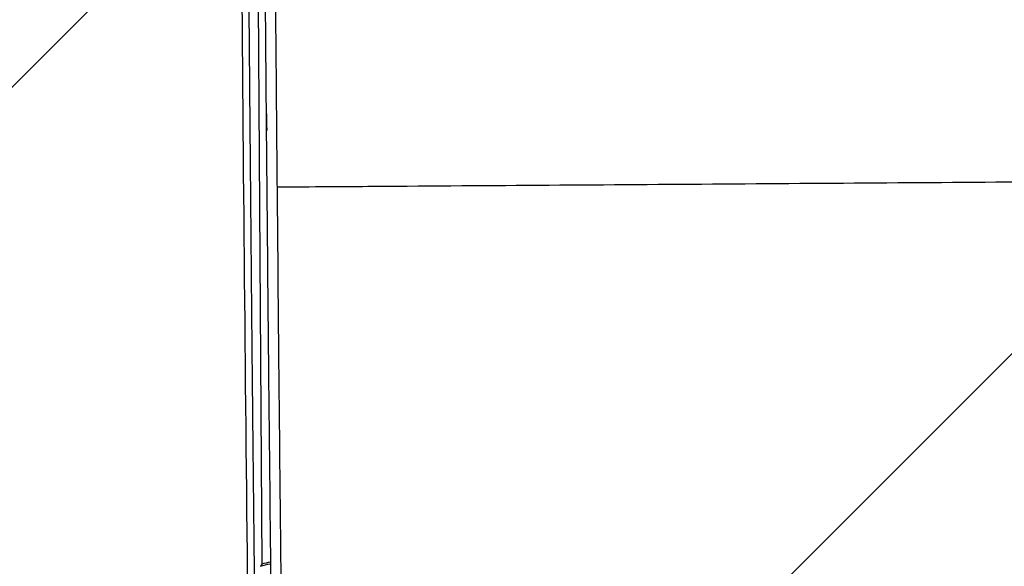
# Model space of a CAD drawing. Header units: metres. Extents: x 6438197 to 12957343, y 5629874 to 11322802.
# Tile 79 of 115: x 6447751 to 6447772, y 5641878 to 5641890. Entities that reach past the tile are written whole.
import ezdxf

# ---------------------------------------------------------------- set-up
doc = ezdxf.new("R2010")
doc.units = ezdxf.units.M
doc.header["$MEASUREMENT"] = 0
doc.layers.add('IE_lampy zewnętrzne', color=221, linetype='Continuous', lineweight=15)
doc.layers.add('WYPELNIENIA', color=204, linetype='Continuous', lineweight=5)

# ---------------------------------------------------------------- blocks, each defined once
blk = doc.blocks.new('zw$E108')
at = {"layer": 'IE_lampy zewnętrzne', "lineweight": 30}
for p, q in [((48.709, -14.19), (45.958, -19.38)), ((46.226, -17.339), (46.226, -17.339))]:
    blk.add_line(p, q, dxfattribs=at)
for points, degree, knots in [([(46.701, -17.591), (47.007, -17.01), (47.573, -15.936), (48.347, -14.464), (48.978, -13.262), (49.586, -12.099), (50.191, -10.942), (50.687, -9.989), (51.01, -9.369), (51.197, -9.008), (51.397, -8.621), (51.604, -8.218), (51.803, -7.824), (51.983, -7.46), (52.048, -7.313), (52.082, -7.238)], 3, [0, 0, 0, 0, 0.160894, 0.2971, 0.408285, 0.494757, 0.62074, 0.731377, 0.762651, 0.797082, 0.834655, 0.874532, 0.915423, 0.956905, 1, 1, 1, 1]), ([(52.39, -7.401), (52.347, -7.502), (52.264, -7.676), (52.055, -8.097), (51.932, -8.337), (51.559, -9.067), (51.293, -9.579), (50.495, -11.114), (49.952, -12.152), (48.318, -15.27), (47.217, -17.36), (46.113, -19.452)], 3, [0, 0, 0, 0, 0.0625, 0.0625, 0.125, 0.125, 0.25, 0.25, 0.5, 0.5, 1, 1, 1, 1]), ([(52.128, -7.373), (52.123, -7.384), (52.117, -7.399), (52.108, -7.42), (52.102, -7.433), (52.092, -7.456), (52.076, -7.49), (52.03, -7.588), (51.964, -7.727), (51.883, -7.888), (51.836, -7.983), (51.79, -8.074), (51.721, -8.21), (51.621, -8.408), (51.508, -8.628), (51.402, -8.833), (51.293, -9.046), (51.199, -9.227), (51.116, -9.388), (51.065, -9.485), (51.018, -9.576), (50.956, -9.697), (50.853, -9.895), (50.637, -10.309), (50.368, -10.827), (50.116, -11.309), (49.96, -11.609), (49.815, -11.885), (49.541, -12.409), (49.087, -13.277), (48.446, -14.497), (47.756, -15.81), (47.189, -16.888), (46.881, -17.471), (46.791, -17.643)], 3, [0, 0, 0, 0, 0.007766, 0.010719, 0.012756, 0.015365, 0.023725, 0.030268, 0.062613, 0.078237, 0.086023, 0.093851, 0.107706, 0.128751, 0.154075, 0.173288, 0.189029, 0.21616, 0.225782, 0.235446, 0.244013, 0.251795, 0.270072, 0.300749, 0.370087, 0.416874, 0.436932, 0.454759, 0.494837, 0.584506, 0.698601, 0.837093, 0.952134, 1, 1, 1, 1]), ([(46.05, -19.423), (46.902, -17.808), (47.694, -16.305), (48.537, -14.702), (49.326, -13.196), (49.545, -12.779), (49.732, -12.422), (49.945, -12.014), (50.136, -11.648), (50.346, -11.247), (50.538, -10.878), (50.745, -10.482), (50.937, -10.112), (51.046, -9.903), (51.135, -9.731), (51.24, -9.529), (51.332, -9.351), (51.434, -9.155), (51.525, -8.977), (51.624, -8.785), (51.714, -8.609), (51.744, -8.551), (51.765, -8.509), (51.789, -8.462), (51.81, -8.423), (51.831, -8.381), (51.852, -8.34), (51.873, -8.298), (51.898, -8.25), (51.947, -8.152), (51.986, -8.075), (52.027, -7.994), (52.066, -7.914), (52.107, -7.832), (52.142, -7.76), (52.178, -7.686), (52.208, -7.624), (52.237, -7.562), (52.26, -7.512), (52.283, -7.461), (52.298, -7.425)], 2, [0, 0, 0, 0.25, 0.25, 0.5, 0.5, 0.5625, 0.5625, 0.625, 0.625, 0.6875, 0.6875, 0.75, 0.75, 0.78125, 0.78125, 0.8125, 0.8125, 0.84375, 0.84375, 0.875, 0.875, 0.882812, 0.882812, 0.890625, 0.890625, 0.898438, 0.898438, 0.90625, 0.90625, 0.921875, 0.921875, 0.9375, 0.9375, 0.953125, 0.953125, 0.96875, 0.96875, 0.984375, 0.984375, 1, 1, 1]), ([(45.496, -16.952), (44.42, -16.382), (43.344, -15.812), (41.192, -14.672), (40.117, -14.102), (39.041, -13.532)], 3, [0, 0, 0, 0, 0.5, 0.5, 1, 1, 1, 1]), ([(45.767, -19.361), (45.794, -19.31), (45.851, -19.203), (45.938, -19.038), (46.032, -18.86), (46.131, -18.671), (46.237, -18.47), (46.35, -18.257), (46.468, -18.033), (46.549, -17.88), (46.59, -17.801)], 3, [0, 0, 0, 0, 0.098672, 0.204867, 0.318584, 0.439823, 0.568584, 0.704867, 0.848672, 1, 1, 1, 1]), ([(46.436, -18.316), (46.41, -18.366), (46.359, -18.463), (46.283, -18.606), (46.211, -18.743), (46.115, -18.925), (45.997, -19.147), (45.903, -19.327), (45.857, -19.414)], 3, [0, 0, 0, 0, 0.135511, 0.265744, 0.390699, 0.510376, 0.762549, 1, 1, 1, 1])]:
    blk.add_open_spline(points, degree=degree, knots=knots, dxfattribs=at)
for points, degree in [([(48.709, -14.19), (48.68, -14.183), (48.651, -14.175), (48.622, -14.166)], 3), ([(48.738, -14.176), (48.702, -14.169), (48.667, -14.16), (48.632, -14.148)], 3), ([(48.709, -14.19), (48.719, -14.186), (48.729, -14.181), (48.738, -14.176)], 3), ([(46.226, -17.339), (45.983, -17.21), (45.739, -17.081), (45.496, -16.952)], 3), ([(46.702, -17.592), (46.543, -17.507), (46.385, -17.423), (46.226, -17.339)], 3), ([(46.59, -17.801), (46.627, -17.731), (46.664, -17.661), (46.701, -17.591)], 3), ([(46.791, -17.643), (46.7, -17.816), (46.608, -17.989), (46.517, -18.163)], 3), ([(46.791, -17.643), (46.791, -17.643), (46.791, -17.643), (46.791, -17.643)], 3), ([(46.436, -18.316), (46.463, -18.264), (46.49, -18.213), (46.516, -18.161)], 3), ([(46.517, -18.163), (46.49, -18.213), (46.464, -18.263), (46.437, -18.314)], 3), ([(46.516, -18.161), (46.517, -18.162), (46.517, -18.163)], 2), ([(46.437, -18.314), (46.437, -18.314), (46.436, -18.315), (46.436, -18.316)], 3)]:
    blk.add_open_spline(points, degree=degree, dxfattribs=at)

msp = doc.modelspace()

# ---------------------------------------------------------------- hatches: boundary and pattern name
at = {"layer": 'WYPELNIENIA'}
h = msp.add_hatch(dxfattribs=at)
h.set_pattern_fill('ANSI31', color=16, scale=150, style=0)
h.paths.add_polyline_path([(6443321.429, 5652405.691), (6444021.039, 5652422.027), (6444603.706, 5651338.573), (6444601.871, 5651338.532), (6444874.575, 5650838.35), (6450595.263, 5650968.994), (6450606.688, 5650466.915), (6454624.969, 5650558.355), (6454602.252, 5651561.261), (6455055.81, 5651571.583), (6458600.395, 5651652.223), (6458714.917, 5646654.148), (6454720.129, 5646563.243), (6454791.12, 5643253.147), (6453897.566, 5643232.813), (6453920.942, 5642187.643), (6454814.953, 5642211.245), (6454802.424, 5642766.955), (6454850.162, 5640713.697), (6454559.364, 5640706.02), (6454525.988, 5642003.993), (6453926.22, 5641987.713), (6453958.656, 5640691.742), (6453367.942, 5640676.957), (6453310.776, 5643219.507), (6447852.213, 5643095.235), (6447880.453, 5641853.409), (6444125.919, 5641772.937), (6443716.284, 5647180.94)])
h.paths.add_polyline_path([(6446403.982, 5649741.583), (6446479.702, 5646442.104), (6453232.841, 5646597.25), (6453165.21, 5649497.454), (6449561.86, 5649419.3), (6449555.325, 5649817.086)], flags=16)

# ---------------------------------------------------------------- block references
at = {"layer": 'IE_lampy zewnętrzne', "xscale": 1.999999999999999, "yscale": 1.999999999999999, "zscale": 1.999999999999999, "rotation": 208.3091241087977}
msp.add_blockref('zw$E108', (6447855.645, 5641899.33), dxfattribs=at)

doc.saveas('drawing.dxf')
